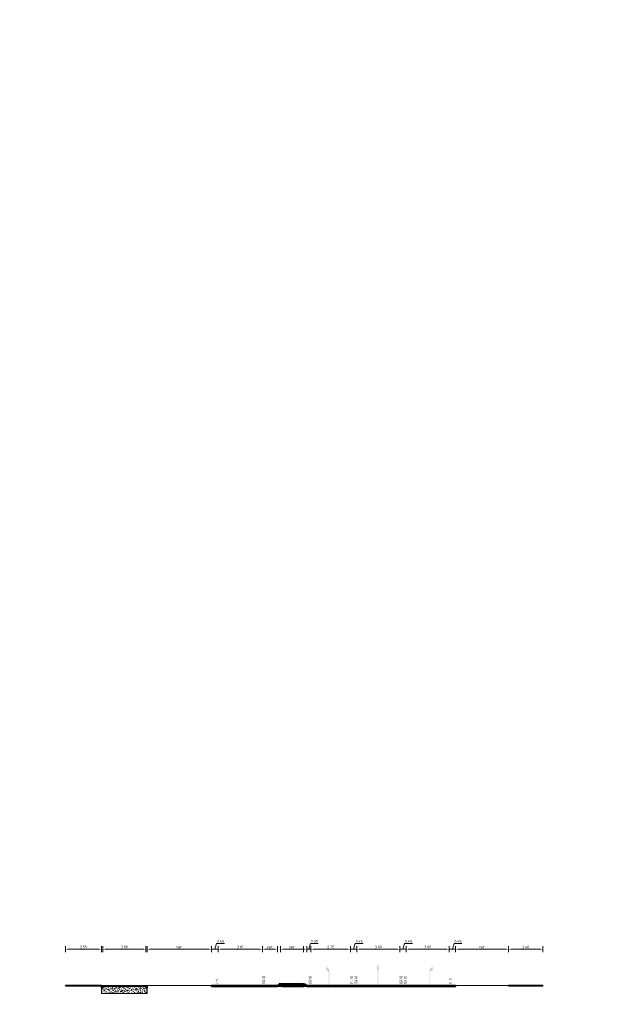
# Model space of a CAD drawing. Header units: metres. Extents: x 39929 to 50394, y 387420 to 399996.
# Tile 1 of 96: x 46256 to 46296, y 390689 to 390758. Entities that reach past the tile are written whole.
import ezdxf

# ---------------------------------------------------------------- set-up
doc = ezdxf.new("R2010")
doc.units = ezdxf.units.M
doc.linetypes.add('VW-33_STREEP', pattern=[6, 3, -3])
for name, color, linetype, lineweight in [('B-WE-GW-BERM-G', 90, 'Continuous', 18), ('N-WE-VH-FUNDERING-A', 252, 'Continuous', 18), ('N-WE-VH-FUNDERING-G', 7, 'Continuous', 35), ('N-WE-VH-GESLOTENVERHARDING_BETON-A', 252, 'Continuous', 18), ('N-WE-VH-KANTOPSLUITING_OPSLUITBAND-S', 150, 'Continuous', 25), ('N-WE-VH-KANTOPSLUITING_TROTTOIRBAND_RWS-S', 210, 'Continuous', 25), ('N-WE-VH-KANTVERHARDING_TEGEL-G', 60, 'Continuous', 18), ('N-WE-VH-OPENVERHARDING_TEGEL-A', 7, 'Continuous', 18), ('N-WE-VH-VERHARDING_ASFALT-G', 252, 'Continuous', 35), ('N-WE-VH-VERHARDING_ASFALT_ROOD-A', 13, 'Continuous', 18), ('N-WE-VW-MARKERING_LANGS_STREEP_33_015-G', 7, 'VW-33_STREEP', 35), ('N-WE-VW-MARKERING_LANGS_STREEP_DOORGETROKKEN_015-G', 7, 'Continuous', 35), ('Topo', 7, 'Continuous', 18), ('X-XX-AL-200-T25', 7, 'Continuous', 25), ('X-XX-AL-DETAIL1-G', 7, 'Continuous', 18), ('X-XX-AL-M', 7, 'Continuous', 18)]:
    doc.layers.add(name, color=color, linetype=linetype, lineweight=lineweight)
doc.layers.add('B-WE-VW-MARKERING_PIJL-T', color=7, linetype='Continuous')
doc.styles.add('NLCS-ISO-ANNOTATIVE-T18', font='NLCS-ISO.ttf', dxfattribs={"height": 1.8})
doc.styles.add('NLCS-ISO-T25', font='NLCS-ISO.ttf', dxfattribs={"height": 2.5})
doc.dimstyles.new('NLCS-ANNOTATIVE-T18-PIJL_l2_h1', dxfattribs={"dimtxt": 1.8, "dimasz": 1.8, "dimexe": 2, "dimexo": 2, "dimgap": 0.7, "dimtad": 1, "dimzin": 0, "dimdsep": 46, "dimtxsty": 'NLCS-ISO-ANNOTATIVE-T18', "dimcen": 0, "dimdle": 2, "dimclrd": 256, "dimclre": 256, "dimclrt": 256, "dimadec": 1, "dimazin": 0, "dimtfac": 1, "dimtofl": 0, "dimtmove": 1, "dimatfit": 0, "dimfxl": 2, "dimfxlon": 1, "dimtfillclr": 256, "dimtolj": 1, "dimtzin": 0, "dimlwd": 18, "dimlwe": 18, "dimarcsym": 0})
picture_1 = doc.add_image_def('image1.tif', size_in_pixel=(8000, 10000))

# ---------------------------------------------------------------- blocks, each defined once
blk = doc.blocks.new('SVH-KANTOPSLUITING_OPSLUITBAND_100X200-D')
blk.add_hatch(color=254).paths.add_polyline_path([(-0.1, -0.2), (0, -0.2), (0, 0), (-0.1, 0)])
at = {"flags": 128}
blk.add_lwpolyline([(-0.1, -0.2), (0, -0.2), (0, 0), (-0.1, 0)], close=True, dxfattribs=at)
blk = doc.blocks.new('*D234')
at = {"layer": 'Defpoints', "color": 0, "transparency": 16777216}
for p in [(46261.496, 390693.236), (46258.996, 390690.682), (46261.496, 390690.682)]:
    blk.add_point(p, dxfattribs=at)
at = {"layer": 'X-XX-AL-M', "lineweight": 18, "transparency": 16777216}
for p, q in [((46258.996, 390693.036), (46258.996, 390693.436)), ((46259.176, 390693.236), (46261.316, 390693.236)), ((46261.496, 390693.036), (46261.496, 390693.436))]:
    blk.add_line(p, q, dxfattribs=at)
at = {"layer": 'X-XX-AL-M', "transparency": 16777216}
for points in [[(46259.176, 390693.266), (46259.176, 390693.206), (46258.996, 390693.236)], [(46261.316, 390693.266), (46261.316, 390693.206), (46261.496, 390693.236)]]:
    blk.add_solid(points, dxfattribs=at)
at = {"layer": 'X-XX-AL-M', "transparency": 16777216, "insert": (46260.246, 390693.396), "char_height": 0.18, "attachment_point": 5, "style": 'NLCS-ISO-ANNOTATIVE-T18'}
blk.add_mtext('\\A1;2.50', dxfattribs=at)
blk = doc.blocks.new('*D233')
at = {"layer": 'Defpoints', "color": 0, "transparency": 16777216}
for p in [(46264.596, 390693.236), (46261.602, 390690.707), (46264.596, 390690.707)]:
    blk.add_point(p, dxfattribs=at)
at = {"layer": 'X-XX-AL-M', "lineweight": 18, "transparency": 16777216}
for p, q in [((46261.602, 390693.036), (46261.602, 390693.436)), ((46261.782, 390693.236), (46264.416, 390693.236)), ((46264.596, 390693.036), (46264.596, 390693.436))]:
    blk.add_line(p, q, dxfattribs=at)
at = {"layer": 'X-XX-AL-M', "transparency": 16777216}
for points in [[(46261.782, 390693.266), (46261.782, 390693.206), (46261.602, 390693.236)], [(46264.416, 390693.266), (46264.416, 390693.206), (46264.596, 390693.236)]]:
    blk.add_solid(points, dxfattribs=at)
at = {"layer": 'X-XX-AL-M', "transparency": 16777216, "insert": (46263.099, 390693.396), "char_height": 0.18, "attachment_point": 5, "style": 'NLCS-ISO-ANNOTATIVE-T18'}
blk.add_mtext('\\A1;3.00', dxfattribs=at)
blk = doc.blocks.new('*D232')
at = {"layer": 'Defpoints', "color": 0, "transparency": 16777216}
for p in [(46269.196, 390693.236), (46264.696, 390690.707), (46269.196, 390690.707)]:
    blk.add_point(p, dxfattribs=at)
at = {"layer": 'X-XX-AL-M', "lineweight": 18, "transparency": 16777216}
for p, q in [((46264.696, 390693.036), (46264.696, 390693.436)), ((46264.876, 390693.236), (46269.016, 390693.236)), ((46269.196, 390693.036), (46269.196, 390693.436))]:
    blk.add_line(p, q, dxfattribs=at)
at = {"layer": 'X-XX-AL-M', "transparency": 16777216}
for points in [[(46264.876, 390693.266), (46264.876, 390693.206), (46264.696, 390693.236)], [(46269.016, 390693.266), (46269.016, 390693.206), (46269.196, 390693.236)]]:
    blk.add_solid(points, dxfattribs=at)
at = {"layer": 'X-XX-AL-M', "transparency": 16777216, "insert": (46266.946, 390693.396), "char_height": 0.18, "attachment_point": 5, "style": 'NLCS-ISO-ANNOTATIVE-T18'}
blk.add_mtext('\\A1;var.', dxfattribs=at)
blk = doc.blocks.new('*D231')
at = {"layer": 'Defpoints', "color": 0, "transparency": 16777216}
for p in [(46269.646, 390693.236), (46269.196, 390690.707), (46269.646, 390690.707)]:
    blk.add_point(p, dxfattribs=at)
at = {"layer": 'X-XX-AL-M', "lineweight": 18, "transparency": 16777216}
for p, q in [((46269.016, 390693.236), (46268.836, 390693.236)), ((46269.196, 390693.036), (46269.196, 390693.436)), ((46269.196, 390693.236), (46269.646, 390693.236)), ((46269.421, 390693.236), (46269.54, 390693.631)), ((46269.54, 390693.631), (46270.094, 390693.631)), ((46269.646, 390693.036), (46269.646, 390693.436)), ((46269.826, 390693.236), (46270.006, 390693.236))]:
    blk.add_line(p, q, dxfattribs=at)
at = {"layer": 'X-XX-AL-M', "transparency": 16777216}
for points in [[(46269.016, 390693.266), (46269.016, 390693.206), (46269.196, 390693.236)], [(46269.826, 390693.266), (46269.826, 390693.206), (46269.646, 390693.236)]]:
    blk.add_solid(points, dxfattribs=at)
at = {"layer": 'X-XX-AL-M', "transparency": 16777216, "insert": (46269.817, 390693.791), "char_height": 0.18, "attachment_point": 5, "style": 'NLCS-ISO-ANNOTATIVE-T18'}
blk.add_mtext('\\A1;0.45', dxfattribs=at)
blk = doc.blocks.new('*D230')
at = {"layer": 'Defpoints', "color": 0, "transparency": 16777216}
for p in [(46272.746, 390693.236), (46269.646, 390690.707), (46272.746, 390690.707)]:
    blk.add_point(p, dxfattribs=at)
at = {"layer": 'X-XX-AL-M', "lineweight": 18, "transparency": 16777216}
for p, q in [((46269.646, 390693.036), (46269.646, 390693.436)), ((46269.826, 390693.236), (46272.566, 390693.236)), ((46272.746, 390693.036), (46272.746, 390693.436))]:
    blk.add_line(p, q, dxfattribs=at)
at = {"layer": 'X-XX-AL-M', "transparency": 16777216}
for points in [[(46269.826, 390693.266), (46269.826, 390693.206), (46269.646, 390693.236)], [(46272.566, 390693.266), (46272.566, 390693.206), (46272.746, 390693.236)]]:
    blk.add_solid(points, dxfattribs=at)
at = {"layer": 'X-XX-AL-M', "transparency": 16777216, "insert": (46271.196, 390693.396), "char_height": 0.18, "attachment_point": 5, "style": 'NLCS-ISO-ANNOTATIVE-T18'}
blk.add_mtext('\\A1;3.10', dxfattribs=at)
blk = doc.blocks.new('*D229')
at = {"layer": 'Defpoints', "color": 0, "transparency": 16777216}
for p in [(46273.796, 390693.236), (46272.746, 390690.707), (46273.796, 390690.707)]:
    blk.add_point(p, dxfattribs=at)
at = {"layer": 'X-XX-AL-M', "lineweight": 18, "transparency": 16777216}
for p, q in [((46272.746, 390693.036), (46272.746, 390693.436)), ((46272.926, 390693.236), (46273.616, 390693.236)), ((46273.796, 390693.036), (46273.796, 390693.436))]:
    blk.add_line(p, q, dxfattribs=at)
at = {"layer": 'X-XX-AL-M', "transparency": 16777216}
for points in [[(46272.926, 390693.266), (46272.926, 390693.206), (46272.746, 390693.236)], [(46273.616, 390693.266), (46273.616, 390693.206), (46273.796, 390693.236)]]:
    blk.add_solid(points, dxfattribs=at)
at = {"layer": 'X-XX-AL-M', "transparency": 16777216, "insert": (46273.271, 390693.396), "char_height": 0.18, "width": 0.72, "attachment_point": 5, "style": 'NLCS-ISO-ANNOTATIVE-T18'}
blk.add_mtext('\\A1;var.', dxfattribs=at)
blk = doc.blocks.new('*D228')
at = {"layer": 'Defpoints', "color": 0, "transparency": 16777216}
for p in [(46275.616, 390693.236), (46274.016, 390690.822), (46275.616, 390690.822)]:
    blk.add_point(p, dxfattribs=at)
at = {"layer": 'X-XX-AL-M', "lineweight": 18, "transparency": 16777216}
for p, q in [((46274.016, 390693.036), (46274.016, 390693.436)), ((46274.196, 390693.236), (46275.436, 390693.236)), ((46275.616, 390693.036), (46275.616, 390693.436))]:
    blk.add_line(p, q, dxfattribs=at)
at = {"layer": 'X-XX-AL-M', "transparency": 16777216}
for points in [[(46274.196, 390693.266), (46274.196, 390693.206), (46274.016, 390693.236)], [(46275.436, 390693.266), (46275.436, 390693.206), (46275.616, 390693.236)]]:
    blk.add_solid(points, dxfattribs=at)
at = {"layer": 'X-XX-AL-M', "transparency": 16777216, "insert": (46274.816, 390693.396), "char_height": 0.18, "attachment_point": 5, "style": 'NLCS-ISO-ANNOTATIVE-T18'}
blk.add_mtext('\\A1;var.', dxfattribs=at)
blk = doc.blocks.new('*D227')
at = {"layer": 'Defpoints', "color": 0, "transparency": 16777216}
for p in [(46276.136, 390693.236), (46275.836, 390690.707), (46276.136, 390690.707)]:
    blk.add_point(p, dxfattribs=at)
at = {"layer": 'X-XX-AL-M', "lineweight": 18, "transparency": 16777216}
for p, q in [((46275.656, 390693.236), (46275.476, 390693.236)), ((46275.836, 390693.036), (46275.836, 390693.436)), ((46275.836, 390693.236), (46276.136, 390693.236)), ((46275.986, 390693.236), (46276.105, 390693.631)), ((46276.105, 390693.631), (46276.641, 390693.631)), ((46276.136, 390693.036), (46276.136, 390693.436)), ((46276.316, 390693.236), (46276.496, 390693.236))]:
    blk.add_line(p, q, dxfattribs=at)
at = {"layer": 'X-XX-AL-M', "transparency": 16777216}
for points in [[(46275.656, 390693.266), (46275.656, 390693.206), (46275.836, 390693.236)], [(46276.316, 390693.266), (46276.316, 390693.206), (46276.136, 390693.236)]]:
    blk.add_solid(points, dxfattribs=at)
at = {"layer": 'X-XX-AL-M', "transparency": 16777216, "insert": (46276.373, 390693.791), "char_height": 0.18, "attachment_point": 5, "style": 'NLCS-ISO-ANNOTATIVE-T18'}
blk.add_mtext('\\A1;0.30', dxfattribs=at)
blk = doc.blocks.new('*D226')
at = {"layer": 'Defpoints', "color": 0, "transparency": 16777216}
for p in [(46278.886, 390693.236), (46276.136, 390690.707), (46278.886, 390690.707)]:
    blk.add_point(p, dxfattribs=at)
at = {"layer": 'X-XX-AL-M', "lineweight": 18, "transparency": 16777216}
for p, q in [((46276.136, 390693.036), (46276.136, 390693.436)), ((46276.316, 390693.236), (46278.706, 390693.236)), ((46278.886, 390693.036), (46278.886, 390693.436))]:
    blk.add_line(p, q, dxfattribs=at)
at = {"layer": 'X-XX-AL-M', "transparency": 16777216}
for points in [[(46276.316, 390693.266), (46276.316, 390693.206), (46276.136, 390693.236)], [(46278.706, 390693.266), (46278.706, 390693.206), (46278.886, 390693.236)]]:
    blk.add_solid(points, dxfattribs=at)
at = {"layer": 'X-XX-AL-M', "transparency": 16777216, "insert": (46277.511, 390693.396), "char_height": 0.18, "attachment_point": 5, "style": 'NLCS-ISO-ANNOTATIVE-T18'}
blk.add_mtext('\\A1;2.75', dxfattribs=at)
blk = doc.blocks.new('*D225')
at = {"layer": 'Defpoints', "color": 0, "transparency": 16777216}
for p in [(46282.336, 390693.236), (46279.336, 390690.707), (46282.336, 390690.707)]:
    blk.add_point(p, dxfattribs=at)
at = {"layer": 'X-XX-AL-M', "lineweight": 18, "transparency": 16777216}
for p, q in [((46279.336, 390693.036), (46279.336, 390693.436)), ((46279.516, 390693.236), (46282.156, 390693.236)), ((46282.336, 390693.036), (46282.336, 390693.436))]:
    blk.add_line(p, q, dxfattribs=at)
at = {"layer": 'X-XX-AL-M', "transparency": 16777216}
for points in [[(46279.516, 390693.266), (46279.516, 390693.206), (46279.336, 390693.236)], [(46282.156, 390693.266), (46282.156, 390693.206), (46282.336, 390693.236)]]:
    blk.add_solid(points, dxfattribs=at)
at = {"layer": 'X-XX-AL-M', "transparency": 16777216, "insert": (46280.836, 390693.396), "char_height": 0.18, "attachment_point": 5, "style": 'NLCS-ISO-ANNOTATIVE-T18'}
blk.add_mtext('\\A1;3.00', dxfattribs=at)
blk = doc.blocks.new('*D224')
at = {"layer": 'Defpoints', "color": 0, "transparency": 16777216}
for p in [(46285.786, 390693.236), (46282.786, 390690.707), (46285.786, 390690.707)]:
    blk.add_point(p, dxfattribs=at)
at = {"layer": 'X-XX-AL-M', "lineweight": 18, "transparency": 16777216}
for p, q in [((46282.786, 390693.036), (46282.786, 390693.436)), ((46282.966, 390693.236), (46285.606, 390693.236)), ((46285.786, 390693.036), (46285.786, 390693.436))]:
    blk.add_line(p, q, dxfattribs=at)
at = {"layer": 'X-XX-AL-M', "transparency": 16777216}
for points in [[(46282.966, 390693.266), (46282.966, 390693.206), (46282.786, 390693.236)], [(46285.606, 390693.266), (46285.606, 390693.206), (46285.786, 390693.236)]]:
    blk.add_solid(points, dxfattribs=at)
at = {"layer": 'X-XX-AL-M', "transparency": 16777216, "insert": (46284.286, 390693.396), "char_height": 0.18, "attachment_point": 5, "style": 'NLCS-ISO-ANNOTATIVE-T18'}
blk.add_mtext('\\A1;3.00', dxfattribs=at)
blk = doc.blocks.new('*D223')
at = {"layer": 'Defpoints', "color": 0, "transparency": 16777216}
for p in [(46286.236, 390693.236), (46285.786, 390690.707), (46286.236, 390690.707)]:
    blk.add_point(p, dxfattribs=at)
at = {"layer": 'X-XX-AL-M', "lineweight": 18, "transparency": 16777216}
for p, q in [((46285.606, 390693.236), (46285.426, 390693.236)), ((46285.786, 390693.036), (46285.786, 390693.436)), ((46285.786, 390693.236), (46286.236, 390693.236)), ((46286.011, 390693.236), (46286.13, 390693.631)), ((46286.13, 390693.631), (46286.684, 390693.631)), ((46286.236, 390693.036), (46286.236, 390693.436)), ((46286.416, 390693.236), (46286.596, 390693.236))]:
    blk.add_line(p, q, dxfattribs=at)
at = {"layer": 'X-XX-AL-M', "transparency": 16777216}
for points in [[(46285.606, 390693.266), (46285.606, 390693.206), (46285.786, 390693.236)], [(46286.416, 390693.266), (46286.416, 390693.206), (46286.236, 390693.236)]]:
    blk.add_solid(points, dxfattribs=at)
at = {"layer": 'X-XX-AL-M', "transparency": 16777216, "insert": (46286.407, 390693.791), "char_height": 0.18, "attachment_point": 5, "style": 'NLCS-ISO-ANNOTATIVE-T18'}
blk.add_mtext('\\A1;0.45', dxfattribs=at)
blk = doc.blocks.new('*D222')
at = {"layer": 'Defpoints', "color": 0, "transparency": 16777216}
for p in [(46289.936, 390693.236), (46286.236, 390690.707), (46289.936, 390690.707)]:
    blk.add_point(p, dxfattribs=at)
at = {"layer": 'X-XX-AL-M', "lineweight": 18, "transparency": 16777216}
for p, q in [((46286.236, 390693.036), (46286.236, 390693.436)), ((46286.416, 390693.236), (46289.756, 390693.236)), ((46289.936, 390693.036), (46289.936, 390693.436))]:
    blk.add_line(p, q, dxfattribs=at)
at = {"layer": 'X-XX-AL-M', "transparency": 16777216}
for points in [[(46286.416, 390693.266), (46286.416, 390693.206), (46286.236, 390693.236)], [(46289.756, 390693.266), (46289.756, 390693.206), (46289.936, 390693.236)]]:
    blk.add_solid(points, dxfattribs=at)
at = {"layer": 'X-XX-AL-M', "transparency": 16777216, "insert": (46288.086, 390693.396), "char_height": 0.18, "attachment_point": 5, "style": 'NLCS-ISO-ANNOTATIVE-T18'}
blk.add_mtext('\\A1;var.', dxfattribs=at)
blk = doc.blocks.new('*D221')
at = {"layer": 'Defpoints', "color": 0, "transparency": 16777216}
for p in [(46292.336, 390693.236), (46289.936, 390690.707), (46292.336, 390690.707)]:
    blk.add_point(p, dxfattribs=at)
at = {"layer": 'X-XX-AL-M', "lineweight": 18, "transparency": 16777216}
for p, q in [((46289.936, 390693.036), (46289.936, 390693.436)), ((46290.116, 390693.236), (46292.156, 390693.236)), ((46292.336, 390693.036), (46292.336, 390693.436))]:
    blk.add_line(p, q, dxfattribs=at)
at = {"layer": 'X-XX-AL-M', "transparency": 16777216}
for points in [[(46290.116, 390693.266), (46290.116, 390693.206), (46289.936, 390693.236)], [(46292.156, 390693.266), (46292.156, 390693.206), (46292.336, 390693.236)]]:
    blk.add_solid(points, dxfattribs=at)
at = {"layer": 'X-XX-AL-M', "transparency": 16777216, "insert": (46291.136, 390693.396), "char_height": 0.18, "attachment_point": 5, "style": 'NLCS-ISO-ANNOTATIVE-T18'}
blk.add_mtext('\\A1;2.40', dxfattribs=at)
blk = doc.blocks.new('vobud')
at = {"layer": 'B-WE-VW-MARKERING_PIJL-T'}
blk.add_hatch(color=256, dxfattribs=at).paths.add_polyline_path([(5.45, -0.38), (7.5, 0), (5.45, 0.38), (5.45, 0.08), (0, 0.08), (0, -0.08), (5.45, -0.08)])
blk = doc.blocks.new('vobul')
at = {"layer": 'B-WE-VW-MARKERING_PIJL-T'}
blk.add_hatch(color=256, dxfattribs=at).paths.add_polyline_path([(0, 0.08), (4.6, 0.08), (5.2, 0.67), (4, 0.67), (5.7, 0.98), (7.5, 0.67), (6.2, 0.67), (5.45, -0.08), (0, -0.08)])
blk = doc.blocks.new('*D236')
at = {"layer": 'Defpoints', "color": 0, "transparency": 16777216}
for p in [(46279.336, 390693.236), (46278.886, 390690.707), (46279.336, 390690.707)]:
    blk.add_point(p, dxfattribs=at)
at = {"layer": 'X-XX-AL-M', "lineweight": 18, "transparency": 16777216}
for p, q in [((46278.706, 390693.236), (46278.526, 390693.236)), ((46278.886, 390693.036), (46278.886, 390693.436)), ((46278.886, 390693.236), (46279.336, 390693.236)), ((46279.111, 390693.236), (46279.23, 390693.631)), ((46279.23, 390693.631), (46279.784, 390693.631)), ((46279.336, 390693.036), (46279.336, 390693.436)), ((46279.516, 390693.236), (46279.696, 390693.236))]:
    blk.add_line(p, q, dxfattribs=at)
at = {"layer": 'X-XX-AL-M', "transparency": 16777216}
for points in [[(46278.706, 390693.266), (46278.706, 390693.206), (46278.886, 390693.236)], [(46279.516, 390693.266), (46279.516, 390693.206), (46279.336, 390693.236)]]:
    blk.add_solid(points, dxfattribs=at)
at = {"layer": 'X-XX-AL-M', "transparency": 16777216, "insert": (46279.507, 390693.791), "char_height": 0.18, "attachment_point": 5, "style": 'NLCS-ISO-ANNOTATIVE-T18'}
blk.add_mtext('\\A1;0.45', dxfattribs=at)
blk = doc.blocks.new('*D235')
at = {"layer": 'Defpoints', "color": 0, "transparency": 16777216}
for p in [(46282.786, 390693.236), (46282.336, 390690.707), (46282.786, 390690.707)]:
    blk.add_point(p, dxfattribs=at)
at = {"layer": 'X-XX-AL-M', "lineweight": 18, "transparency": 16777216}
for p, q in [((46282.156, 390693.236), (46281.976, 390693.236)), ((46282.336, 390693.036), (46282.336, 390693.436)), ((46282.336, 390693.236), (46282.786, 390693.236)), ((46282.561, 390693.236), (46282.68, 390693.631)), ((46282.68, 390693.631), (46283.234, 390693.631)), ((46282.786, 390693.036), (46282.786, 390693.436)), ((46282.966, 390693.236), (46283.146, 390693.236))]:
    blk.add_line(p, q, dxfattribs=at)
at = {"layer": 'X-XX-AL-M', "transparency": 16777216}
for points in [[(46282.156, 390693.266), (46282.156, 390693.206), (46282.336, 390693.236)], [(46282.966, 390693.266), (46282.966, 390693.206), (46282.786, 390693.236)]]:
    blk.add_solid(points, dxfattribs=at)
at = {"layer": 'X-XX-AL-M', "transparency": 16777216, "insert": (46282.957, 390693.791), "char_height": 0.18, "attachment_point": 5, "style": 'NLCS-ISO-ANNOTATIVE-T18'}
blk.add_mtext('\\A1;0.45', dxfattribs=at)
blk = doc.blocks.new('SVH-KANTOPSLUITING_RWS_110 220X160-D')
blk.add_hatch(color=254).paths.add_polyline_path([(-0.22, -0.16), (0, -0.16), (0, 0), (-0.11, 0), (-0.22, -0.11)])
at = {"flags": 128}
blk.add_lwpolyline([(-0.22, -0.16), (0, -0.16), (0, 0), (-0.11, 0), (-0.22, -0.11)], close=True, dxfattribs=at)

msp = doc.modelspace()

# ---------------------------------------------------------------- hatches: boundary and pattern name
at = {"layer": 'N-WE-VH-FUNDERING-A'}
h = msp.add_hatch(dxfattribs=at)
h.set_pattern_fill('AVH-FUNDERING_ZAND-SOD', scale=0.1, style=0, pattern_type=2)
h.set_pattern_definition([(37.5, (0, 0), (-0.00629933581, 0.1926823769), [0, -0.152, 0, -0.17, 0, -0.1625]), (7.5, (0, 0), (0.17697767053, 0.28221460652), [0, -0.082, 0, -0.137, 0, -0.0525]), (327.5, (-0.123, 0), (0.311414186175, 0.000565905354), [0, -0.05, 0, -0.18, 0, -0.235]), (317.5, (-0.123, 0), (0.30061266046, 0.0877675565), [0, -0.025, 0, -0.118, 0, -0.135])])
h.paths.add_polyline_path([(46261.596, 390690.642), (46261.596, 390690.507), (46261.496, 390690.507), (46261.496, 390690.142), (46264.696, 390690.142), (46264.696, 390690.507), (46264.596, 390690.507), (46264.596, 390690.642)])
h = msp.add_hatch(dxfattribs=at)
h.set_pattern_fill('AVH-FUNDERING_02-SOD', color=0, scale=0.1, style=0, pattern_type=2)
h.set_pattern_definition([(0, (46274.01613, 390690.78672), (0.1, 0.1), [0.0125, -0.0875]), (90, (46274.01613, 390690.78672), (-0.1, 0.1), [0.0125, -0.0875]), (135, (46274.028625, 390690.78672), (-0.1, 6e-18), [0.0176777, -0.1237437]), (0, (46274.02863, 390690.84297), (0.1, 0.1), [0.0125, -0.0875]), (45, (46274.034875, 390690.83672), (0, 0.1), [0.008839, -0.1325825]), (135, (46274.034875, 390690.83672), (-0.1, 6e-18), [0.008839, -0.1325825]), (0, (46274.06613, 390690.86797), (0.1, 0.1), [0.0176777, -0.0823223]), (45, (46274.066125, 390690.86797), (0, 0.1), [0.0125, -0.1289214]), (135, (46274.0838, 390690.86797), (-0.1, 6e-18), [0.0125, -0.1289214]), (90, (46274.08488, 390690.81172), (-0.1, 0.1), [0.0125, -0.0875]), (45, (46274.084875, 390690.81172), (0, 0.1), [0.008839, -0.1325825]), (135, (46274.091125, 390690.81797), (-0.1, 6e-18), [0.008839, -0.1325825]), (0, (46274.02863, 390690.81172), (0.1, 0.1), [0.00625, -0.08375]), (0, (46274.10363, 390690.83672), (0.1, 0.1), [0.00625, -0.08375]), (90, (46274.07238, 390690.84922), (-0.1, 0.1), [0.00625, -0.08375]), (135, (46274.084875, 390690.79297), (-0.1, 6e-18), [0.008839, -0.1325825]), (135, (46274.041125, 390690.86172), (-0.1, 6e-18), [0.008839, -0.1325825]), (45, (46274.063, 390690.81953), (0, 0.1), [0.008839, -0.1325825]), (90, (46274.0505, 390690.79922), (-0.1, 0.1), [0.0015625, -0.0984375]), (90, (46274.05519, 390690.8414), (-0.1, 0.1), [0.0015625, -0.0984375]), (90, (46274.10206, 390690.85859), (-0.1, 0.1), [0.0015625, -0.0984375]), (90, (46274.10363, 390690.80547), (-0.1, 0.1), [0.0015625, -0.0984375])])
h.paths.add_polyline_path([(46275.616, 390690.737), (46274.016, 390690.737), (46274.136, 390690.622), (46275.496, 390690.622)])
at = {"layer": 'N-WE-VH-GESLOTENVERHARDING_BETON-A'}
h = msp.add_hatch(dxfattribs=at)
h.set_pattern_fill('AVH-BETON-SO', color=256, style=0, pattern_type=2)
h.set_pattern_definition([(45, (1, 1), (0, 4.242640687), [0.14142136, -2.0506097, 0, -2.0506097]), (45, (1.231, 0.9043), (0, 4.242640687), [0.14142136, -2.0506097, 0, -2.0506097]), (337.5, (1.1, 1.1), (-2e-09, -4.24264069), [0.25, -1.4985883, 0, -1.495883]), (337.5, (1, 1), (-2e-09, -4.24264069), [0.25, -1.4985883, 0, -1.495883]), (60, (0, 0), (-1.999999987, 3.464101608), [0.1875, -1.90625, 0, -1.90625]), (120, (0, 0), (-3.999999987, 8e-09), [0.1875, -1.90625, 0, -1.90625]), (0, (-0.0938, 0.1624), (2, 3.4641016), [0.1875, -1.90625, 0, -1.90625])])
h.paths.add_polyline_path([(46273.796, 390690.662), (46274.016, 390690.662), (46274.016, 390690.742), (46274.136, 390690.622), (46273.796, 390690.622)])
h = msp.add_hatch(dxfattribs=at)
h.set_pattern_fill('AVH-BETON-SO', color=256, style=0, pattern_type=2)
h.set_pattern_definition([(45, (2.6, 1), (0, 4.242640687), [0.14142136, -2.0506097, 0, -2.0506097]), (45, (2.831, 0.9043), (0, 4.242640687), [0.14142136, -2.0506097, 0, -2.0506097]), (337.5, (2.7, 1.1), (-2e-09, -4.24264069), [0.25, -1.4985883, 0, -1.495883]), (337.5, (2.6, 1), (-2e-09, -4.24264069), [0.25, -1.4985883, 0, -1.495883]), (60, (1.6, 0), (-1.999999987, 3.464101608), [0.1875, -1.90625, 0, -1.90625]), (120, (1.6, 0), (-3.999999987, 8e-09), [0.1875, -1.90625, 0, -1.90625]), (0, (1.5062, 0.1624), (2, 3.4641016), [0.1875, -1.90625, 0, -1.90625])])
h.paths.add_polyline_path([(46275.836, 390690.662), (46275.616, 390690.662), (46275.616, 390690.742), (46275.496, 390690.622), (46275.836, 390690.622)])
at = {"layer": 'N-WE-VH-OPENVERHARDING_TEGEL-A', "true_color": 0x939598}
msp.add_hatch(color=252, dxfattribs=at).paths.add_polyline_path([(46261.596, 390690.707), (46261.596, 390690.642), (46264.596, 390690.642), (46264.596, 390690.707)])
at = {"layer": 'N-WE-VH-VERHARDING_ASFALT_ROOD-A'}
h = msp.add_hatch(color=256, dxfattribs=at)
h.dxf.hatch_style = 1
h.paths.add_polyline_path([(46275.616, 390690.787), (46275.616, 390690.822), (46274.016, 390690.822), (46274.016, 390690.787)])

# ---------------------------------------------------------------- linework, layer by layer
at = {"layer": 'B-WE-GW-BERM-G', "flags": 128}
for points in [[(46269.196, 390690.707), (46264.696, 390690.707), (46264.6, 390690.707)], [(46289.936, 390690.707), (46286.236, 390690.707)]]:
    msp.add_lwpolyline(points, dxfattribs=at)
at = {"layer": 'N-WE-VH-FUNDERING-G', "flags": 128}
msp.add_lwpolyline([(46274.136, 390690.622), (46275.616, 390690.622)], dxfattribs=at)
at = {"layer": 'N-WE-VH-KANTVERHARDING_TEGEL-G', "flags": 128}
for points in [[(46264.596, 390690.707), (46261.596, 390690.707)], [(46264.596, 390690.642), (46261.596, 390690.642)]]:
    msp.add_lwpolyline(points, dxfattribs=at)
at = {"layer": 'N-WE-VH-VERHARDING_ASFALT-G', "flags": 128}
for points in [[(46261.496, 390690.707), (46258.996, 390690.707)], [(46258.996, 390690.707), (46258.996, 390690.682)], [(46261.496, 390690.682), (46258.996, 390690.682)], [(46273.796, 390690.707), (46272.896, 390690.707), (46272.746, 390690.707), (46269.646, 390690.707), (46269.496, 390690.707), (46269.196, 390690.707)], [(46269.196, 390690.707), (46269.196, 390690.622)], [(46273.796, 390690.672), (46272.896, 390690.672), (46272.746, 390690.672), (46269.646, 390690.672), (46269.496, 390690.672), (46269.196, 390690.672)], [(46273.796, 390690.622), (46272.896, 390690.622), (46272.746, 390690.622), (46269.646, 390690.622), (46269.496, 390690.622), (46269.196, 390690.622)], [(46273.796, 390690.622), (46273.796, 390690.672)], [(46275.616, 390690.822), (46274.016, 390690.822)], [(46275.616, 390690.787), (46274.016, 390690.787)], [(46275.616, 390690.737), (46274.021, 390690.737)], [(46286.236, 390690.707), (46285.936, 390690.707), (46285.786, 390690.707), (46282.786, 390690.707), (46282.636, 390690.707), (46282.486, 390690.707), (46282.336, 390690.707), (46279.336, 390690.707), (46279.186, 390690.707), (46279.036, 390690.707), (46278.886, 390690.707), (46276.136, 390690.707), (46275.986, 390690.707), (46275.836, 390690.707)], [(46286.236, 390690.672), (46285.936, 390690.672), (46285.786, 390690.672), (46282.786, 390690.672), (46282.636, 390690.672), (46282.486, 390690.672), (46282.336, 390690.672), (46279.336, 390690.672), (46279.186, 390690.672), (46279.036, 390690.672), (46278.886, 390690.672), (46276.136, 390690.672), (46275.986, 390690.672), (46275.836, 390690.672)], [(46286.236, 390690.622), (46285.936, 390690.622), (46285.786, 390690.622), (46282.786, 390690.622), (46282.636, 390690.622), (46282.486, 390690.622), (46282.336, 390690.622), (46279.336, 390690.622), (46279.186, 390690.622), (46279.036, 390690.622), (46278.886, 390690.622), (46276.136, 390690.622), (46275.986, 390690.622), (46275.836, 390690.622)], [(46286.236, 390690.707), (46286.236, 390690.622)], [(46292.336, 390690.707), (46289.936, 390690.707)], [(46289.936, 390690.707), (46289.936, 390690.682)], [(46292.336, 390690.682), (46289.936, 390690.682)], [(46292.336, 390690.707), (46292.336, 390690.682)]]:
    msp.add_lwpolyline(points, dxfattribs=at)
at = {"layer": 'N-WE-VW-MARKERING_LANGS_STREEP_33_015-G', "color": 7, "const_width": 0.025, "flags": 128}
for points in [[(46269.646, 390690.732), (46269.496, 390690.732)], [(46285.936, 390690.732), (46285.786, 390690.732)]]:
    msp.add_lwpolyline(points, dxfattribs=at)
at = {"layer": 'N-WE-VW-MARKERING_LANGS_STREEP_DOORGETROKKEN_015-G', "color": 7, "const_width": 0.025, "flags": 128}
for points in [[(46272.896, 390690.732), (46272.746, 390690.732)], [(46276.136, 390690.732), (46275.986, 390690.732)], [(46279.036, 390690.732), (46278.886, 390690.732)], [(46279.336, 390690.732), (46279.186, 390690.732)], [(46282.486, 390690.732), (46282.336, 390690.732)], [(46282.786, 390690.732), (46282.636, 390690.732)]]:
    msp.add_lwpolyline(points, dxfattribs=at)
at = {"layer": 'X-XX-AL-DETAIL1-G', "flags": 128}
msp.add_lwpolyline([(46261.496, 390690.507), (46261.496, 390690.142), (46264.696, 390690.142), (46264.696, 390690.507)], dxfattribs=at)
for points in [[(46273.796, 390690.662), (46274.016, 390690.662), (46274.016, 390690.742), (46274.136, 390690.622), (46273.796, 390690.622)], [(46275.836, 390690.662), (46275.616, 390690.662), (46275.616, 390690.742), (46275.496, 390690.622), (46275.836, 390690.622)]]:
    msp.add_lwpolyline(points, close=True, dxfattribs=at)

# ---------------------------------------------------------------- block references
at = {"layer": 'B-WE-VW-MARKERING_PIJL-T', "color": 7, "transparency": 33554687, "yscale": 0.2, "zscale": 0.2}
for name, p, xscale, rotation in [('vobul', (46277.396, 390690.727), 0.2, 89.96551719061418), ('vobud', (46280.822, 390690.746), 0.2, 90.24963220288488), ('vobul', (46284.445, 390690.727), -0.2, 270.0344828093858)]:
    msp.add_blockref(name, p, dxfattribs=dict(at, xscale=xscale, rotation=rotation))
at = {"layer": 'N-WE-VH-KANTOPSLUITING_OPSLUITBAND-S', "xscale": -1}
for p in [(46261.496, 390690.707), (46264.596, 390690.707)]:
    msp.add_blockref('SVH-KANTOPSLUITING_OPSLUITBAND_100X200-D', p, dxfattribs=at)
at = {"layer": 'N-WE-VH-KANTOPSLUITING_TROTTOIRBAND_RWS-S'}
msp.add_blockref('SVH-KANTOPSLUITING_RWS_110 220X160-D', (46274.016, 390690.822), dxfattribs=at)
at = {"layer": 'N-WE-VH-KANTOPSLUITING_TROTTOIRBAND_RWS-S', "xscale": -1}
msp.add_blockref('SVH-KANTOPSLUITING_RWS_110 220X160-D', (46275.616, 390690.822), dxfattribs=at)

# ---------------------------------------------------------------- texts
at = {"layer": 'X-XX-AL-200-T25', "char_height": 0.18, "width": 47.5, "attachment_point": 6, "rotation": 269.71237, "style": 'NLCS-ISO-T25'}
for s, insert in [('3-3', (46269.559, 390690.821)), ('(0.15)', (46272.82, 390690.795)), ('(0.15)', (46276.064, 390690.792)), ('(0.15)', (46278.959, 390690.778)), ('(0.15)', (46279.267, 390690.775)), ('(0.15)', (46282.413, 390690.784)), ('(0.15)', (46282.709, 390690.782)), ('3-3', (46285.865, 390690.808))]:
    msp.add_mtext(s, dxfattribs=dict(at, insert=insert))

# ---------------------------------------------------------------- dimensions: what is measured, and where the dimension line sits
at = {"layer": 'X-XX-AL-M'}
for p1, p2, distance, picture, middle in [((46269.196, 390690.707), (46269.646, 390690.707), 2.529, '*D231', (46269.61, 390693.791)), ((46275.836, 390690.707), (46276.136, 390690.707), 2.529, '*D227', (46276.175, 390693.791)), ((46278.886, 390690.707), (46279.336, 390690.707), 2.529, '*D236', (46279.3, 390693.791)), ((46282.336, 390690.707), (46282.786, 390690.707), 2.529, '*D235', (46282.75, 390693.791)), ((46285.786, 390690.707), (46286.236, 390690.707), 2.529, '*D223', (46286.2, 390693.791)), ((46258.996, 390690.682), (46261.496, 390690.682), 2.554, '*D234', (46260.246, 390693.396)), ((46269.646, 390690.707), (46272.746, 390690.707), 2.529, '*D230', (46271.196, 390693.396)), ((46276.136, 390690.707), (46278.886, 390690.707), 2.529, '*D226', (46277.511, 390693.396)), ((46279.336, 390690.707), (46282.336, 390690.707), 2.529, '*D225', (46280.836, 390693.396)), ((46282.786, 390690.707), (46285.786, 390690.707), 2.529, '*D224', (46284.286, 390693.396)), ((46289.936, 390690.707), (46292.336, 390690.707), 2.529, '*D221', (46291.136, 390693.396))]:
    dim = msp.add_aligned_dim(p1=p1, p2=p2, distance=distance, dimstyle='NLCS-ANNOTATIVE-T18-PIJL_l2_h1', dxfattribs=at)
    dim.commit()
    dim.dimension.update_dxf_attribs({"geometry": picture, "text_midpoint": middle})
dim = msp.add_aligned_dim(p1=(46261.602, 390690.707), p2=(46264.596, 390690.707), distance=2.529, dimstyle='NLCS-ANNOTATIVE-T18-PIJL_l2_h1', override={"dimrnd": 0.1}, dxfattribs=at)
dim.commit()
dim.dimension.update_dxf_attribs({"geometry": '*D233', "text_midpoint": (46263.099, 390693.396)})
for p1, p2, distance, picture, middle in [((46264.696, 390690.707), (46269.196, 390690.707), 2.529, '*D232', (46266.946, 390693.396)), ((46272.746, 390690.707), (46273.796, 390690.707), 2.529, '*D229', (46273.271, 390693.396)), ((46274.016, 390690.822), (46275.616, 390690.822), 2.414, '*D228', (46274.816, 390693.396)), ((46286.236, 390690.707), (46289.936, 390690.707), 2.529, '*D222', (46288.086, 390693.396))]:
    dim = msp.add_aligned_dim(p1=p1, p2=p2, distance=distance, text='var.', dimstyle='NLCS-ANNOTATIVE-T18-PIJL_l2_h1', dxfattribs=at)
    dim.commit()
    dim.dimension.update_dxf_attribs({"geometry": picture, "text_midpoint": middle})

# ---------------------------------------------------------------- pictures from other files: only their frames are drawn
at = {"layer": 'Topo'}
image = msp.add_image(picture_1, insert=(40047.863, 387419.719), size_in_units=(9985.024, 12481.28), rotation=0.5470194, dxfattribs=dict(at, brightness=90, contrast=40))
image.dxf.flags = 7

doc.saveas('drawing.dxf')
